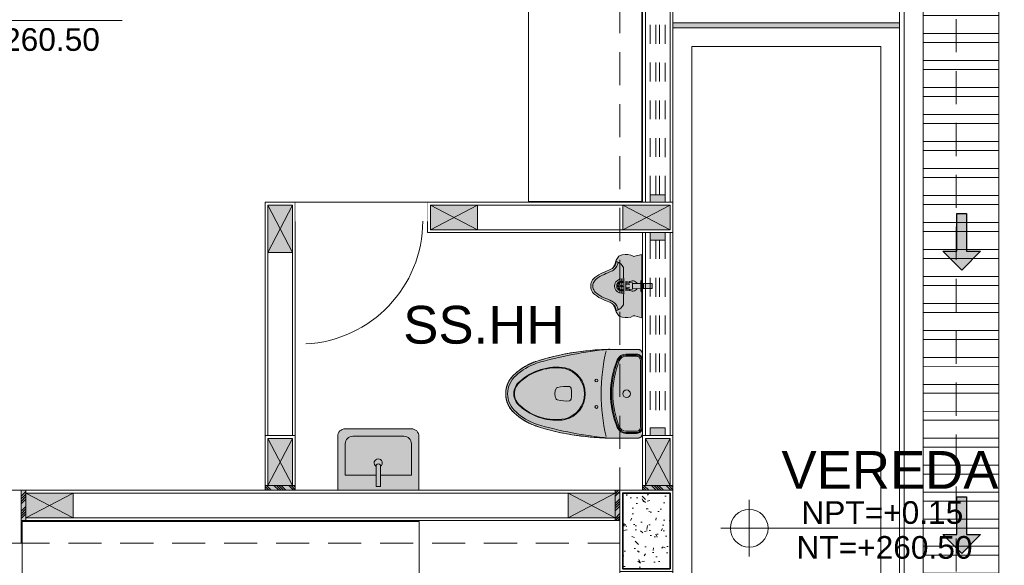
# Model space of a CAD drawing. Header units: millimetres. Extents: x -8931983 to 9630244, y 4 to 18563053.
# Tile 68 of 256: x 349139.15 to 349144.36, y 9281948.21 to 9281951.1. Entities that reach past the tile are written whole.
import ezdxf

# ---------------------------------------------------------------- set-up
doc = ezdxf.new("R2010")
doc.units = ezdxf.units.MM
doc.set_wipeout_variables(frame=1)
for name, pattern in [('01 nivel$0$HIDDEN2', [0.1875, 0.125, -0.0625]), ('CONTINUA', [0]), ('DASHED2', [0.375, 0.25, -0.125])]:
    doc.linetypes.add(name, pattern=pattern)
for name, color, linetype, lineweight in [('.', 7, 'Continuous', 0), ('0_ CUNETAS', 151, 'Continuous', 5), ('0_PROYECCIONES 1', 1, 'DASHED2', 0), ('0_VANOS', 30, 'Continuous', 9), ('COLUMNAS', 3, 'Continuous', 35), ('COLUMNETAS TOP', 253, 'Continuous', 0), ('CUNETAS', 5, 'Continuous', 0), ('G-ANNO-DIMS', 7, 'Continuous', 5), ('JUNTAS DE DILATACIÓN', 160, 'CONTINUA', 9), ('MURO', 133, 'Continuous', 15), ('TARRAJEO', 32, 'Continuous', 0), ('TEXTO AMBIENTES', 7, 'Continuous', 30), ('vereda', 254, 'Continuous', 5)]:
    doc.layers.add(name, color=color, linetype=linetype, lineweight=lineweight)
for name, color, linetype, lineweight, true_color in [('0_COLUMNA ACHURADO', 250, 'Continuous', 0, 0x363636), ('0_TEXTURA PISOS', 252, 'Continuous', 0, 0x8c8c8c), ('LMOBILIARIO', 252, 'Continuous', 5, 0x898989)]:
    doc.layers.add(name, color=color, linetype=linetype, lineweight=lineweight, true_color=true_color)
doc.styles.add('Arial_1', font='arial.ttf', dxfattribs={"height": 0.15})

# ---------------------------------------------------------------- blocks, each defined once
blk = doc.blocks.new('*U3841')
at = {"layer": '.', "lineweight": 30}
h = blk.add_hatch(color=1, dxfattribs=at)
h.dxf.hatch_style = 1
h.paths.add_polyline_path([(-0.025, -0.05), (-0.1, -0.05), (0, -0.15), (0.1, -0.05), (0.025, -0.05), (0.025, 0.15), (-0.025, 0.15)])
at = {"layer": '0_ CUNETAS', "color": 1, "lineweight": 30}
blk.add_lwpolyline([(-0.1, -0.05), (-0.025, -0.05), (-0.025, 0.15), (0.025, 0.15), (0.025, -0.05), (0.1, -0.05), (0, -0.15)], close=True, dxfattribs=at)
blk = doc.blocks.new('*U3842')
at = {"layer": '0_ CUNETAS', "color": 0, "linetype": 'ByBlock', "lineweight": -2, "transparency": 16777216}
for p in [(0, 9), (0, 7.5)]:
    blk.add_blockref('*U3841', p, dxfattribs=at)
blk = doc.blocks.new('red drenaje')
at = {"layer": '0_ CUNETAS', "lineweight": 0}
h = blk.add_hatch(dxfattribs=at)
h.set_pattern_fill('ANSI32', color=256, scale=0.015, angle=135)
h.set_pattern_definition([(180, (7.4, 111.0331), (0, -0.142875), []), (180, (7.35238, 111.08073), (0, -0.142875), [])])
h.paths.add_polyline_path([(-6.7, 37.0731), (-7.1, 37.0731), (-7.1, 21.7411), (-6.7, 21.9068)])
blk.add_line((-7.2, 37.0731), (-7.2, 21.7595), dxfattribs=at)
at = {"layer": '0_ CUNETAS', "lineweight": 0, "elevation": -41.0973}
for points in [[(-7.1, 37.0731), (-7.1, 21.9709)], [(-7.1, 37.0731), (-7.1, 21.7411), (-6.7, 21.9068), (-6.7, 37.0731), (-7.1, 37.0731)], [(-6.7, 37.0731), (-6.7, 22.1366)]]:
    blk.add_lwpolyline(points, dxfattribs=at)
at = {"layer": '0_ CUNETAS', "lineweight": 0}
blk.add_blockref('*U3842', (-6.8964, 22.9186, 684.9178), dxfattribs=at)
blk = doc.blocks.new('columnas topico y donaciones')
at = {"layer": '0_COLUMNA ACHURADO'}
h = blk.add_hatch(dxfattribs=at)
h.set_pattern_fill('AR-CONC', color=256, scale=0.00088, angle=90)
h.paths.add_polyline_path([(-0.25, 5.8), (-0.25, 5.4), (0, 5.4), (0, 5.8)])
at = {"layer": 'COLUMNAS', "color": 6}
blk.add_lwpolyline([(0, 5.4), (0, 5.8), (-0.25, 5.8), (-0.25, 5.4)], close=True, dxfattribs=at)
at = {"layer": 'TARRAJEO'}
for points in [[(-3.865, 5.535), (-3.435, 5.535), (-3.435, 5.815), (-3.865, 5.815)], [(0.015, 5.385), (0.015, 5.815), (-0.265, 5.815), (-0.265, 5.385)]]:
    blk.add_lwpolyline(points, close=True, dxfattribs=at)
blk = doc.blocks.new('3545454')
at = {"layer": '.', "lineweight": 30, "true_color": 0xffffff}
h = blk.add_hatch(color=7, dxfattribs=at)
h.dxf.hatch_style = 1
edge = h.paths.add_edge_path()
edge.add_spline(control_points=[(2729.3587, 648.9227), (2729.3586, 648.9227), (2729.3586, 648.9228), (2729.3585, 648.9228), (2729.3562, 648.9248), (2729.354, 648.9268), (2729.3456, 648.935), (2729.3399, 648.9418), (2729.3298, 648.9563), (2729.3255, 648.9641), (2729.3185, 648.9802), (2729.3158, 648.9887), (2729.312, 649.0059), (2729.3109, 649.0147), (2729.3105, 649.0323), (2729.3111, 649.0412), (2729.3141, 649.0585), (2729.3165, 649.0671), (2729.3227, 649.0836), (2729.3267, 649.0915), (2729.336, 649.1065), (2729.3414, 649.1135), (2729.3509, 649.1237), (2729.3546, 649.1272), (2729.3585, 649.1306), (2729.3586, 649.1306), (2729.3586, 649.1307), (2729.3587, 649.1307), (2729.3587, 649.1307), (2729.3587, 649.1307), (2729.3587, 649.1307), (2729.3662, 649.1375), (2729.374, 649.144), (2729.3959, 649.1604), (2729.4104, 649.1697), (2729.4399, 649.1854), (2729.4549, 649.192), (2729.4702, 649.1975), (2729.4703, 649.1975), (2729.4705, 649.1976), (2729.4706, 649.1976), (2729.5954, 649.2377), (2729.7246, 649.2592), (2729.8556, 649.2617), (2729.9073, 649.2617), (2729.959, 649.2617), (2730.0106, 649.2617), (2730.0253, 649.2617), (2730.0356, 649.2513), (2730.0356, 649.2367), (2730.0356, 649.0967), (2730.0356, 648.9567), (2730.0356, 648.8167), (2730.0356, 648.802), (2730.0253, 648.7917), (2730.0106, 648.7917), (2729.959, 648.7917), (2729.9073, 648.7917), (2729.8556, 648.7917), (2729.7246, 648.7942), (2729.5954, 648.8157), (2729.4706, 648.8558), (2729.4705, 648.8558), (2729.4703, 648.8559), (2729.4702, 648.8559), (2729.4549, 648.8614), (2729.4399, 648.868), (2729.4104, 648.8837), (2729.3959, 648.893), (2729.374, 648.9094), (2729.3662, 648.9159), (2729.3587, 648.9227), (2729.3587, 648.9227), (2729.3587, 648.9227), (2729.3587, 648.9227)], knot_values=[0, 0, 0, 0, 0.001494, 0.001494, 0.001494, 0.067055, 0.067055, 0.260732, 0.260732, 0.454409, 0.454409, 0.648086, 0.648086, 0.841764, 0.841764, 1.035441, 1.035441, 1.229118, 1.229118, 1.422795, 1.422795, 1.616472, 1.616472, 1.728886, 1.728886, 1.728886, 1.730392, 1.730392, 1.730392, 1.730573, 1.730573, 1.730573, 1.822093, 1.822093, 1.977165, 1.977165, 2.124105, 2.124105, 2.124105, 3.124105, 3.124105, 3.124105, 3.41613, 3.41613, 3.41613, 4.41613, 4.41613, 4.41613, 5.986926, 5.986926, 5.986926, 6.986926, 6.986926, 6.986926, 8.557723, 8.557723, 8.557723, 9.557723, 9.557723, 9.557723, 9.849672, 9.849672, 9.849672, 10.849672, 10.849672, 10.849672, 10.996613, 10.996613, 11.151684, 11.151684, 11.243278, 11.243278, 11.243278, 11.243386, 11.243386, 11.243386, 11.243386], weights=[1, 1, 1, 1, 1, 1, 1, 1, 1, 1, 1, 1, 1, 1, 1, 1, 1, 1, 1, 1, 1, 1, 1, 1, 1, 1, 1, 1, 1, 1, 1, 1, 1, 1, 1, 1, 1, 1, 1, 1, 1, 0.992906, 0.992906, 1, 1, 1, 1, 0.804738, 0.804738, 1, 1, 1, 1, 0.804738, 0.804738, 1, 1, 1, 1, 0.99291, 0.99291, 1, 1, 1, 1, 1, 1, 1, 1, 1, 1, 1, 1, 1, 1], degree=3, periodic=0)
at = {"layer": 'LMOBILIARIO'}
for p, q in [((2729.8556, 649.2617), (2730.0106, 649.2617)), ((2730.0356, 648.8167), (2730.0356, 649.2367)), ((2729.8556, 648.7917), (2730.0106, 648.7917))]:
    blk.add_line(p, q, dxfattribs=at)
for points in [[(2729.4706, 649.1976, -0.073136), (2729.8556, 649.2617, -0.060294)], [(2729.4735, 649.1881, -0.047463), (2729.8556, 649.2617)], [(2729.4706, 648.8558, 0.073117), (2729.8556, 648.7917, 0.060294)], [(2729.4735, 648.8653, 0.047463), (2729.8556, 648.7917)]]:
    blk.add_lwpolyline(points, format="xyb", dxfattribs=at)
for points in [[(2729.9473, 648.8167), (2730.0036, 648.8167, 0.414214), (2730.0356, 648.8487), (2730.0356, 649.2047, 0.414214), (2730.0036, 649.2367), (2729.9473, 649.2367, 0.303863), (2729.9011, 649.2057, 0.19793), (2729.9011, 648.8476, 0.303863)], [(2729.9473, 648.8217), (2730.0036, 648.8217, 0.414214), (2730.0306, 648.8487), (2730.0306, 649.2047, 0.414214), (2730.0036, 649.2317), (2729.9473, 649.2317, 0.303863), (2729.9057, 649.2038, 0.19793), (2729.9057, 648.8496, 0.303863)], [(2729.9473, 648.8287), (2730.0036, 648.8287, 0.414214), (2730.0236, 648.8487), (2730.0236, 649.2047, 0.414214), (2730.0036, 649.2247), (2729.9473, 649.2247, 0.303863), (2729.9121, 649.2012, 0.19793), (2729.9121, 648.8522, 0.303863)]]:
    blk.add_lwpolyline(points, format="xyb", close=True, dxfattribs=at)
for centre, radius in [((2729.7906, 649.0967), 0.0075), ((2729.9506, 649.0267), 0.02), ((2729.7906, 648.9567), 0.0075)]:
    blk.add_circle(centre, radius, dxfattribs=at)
for centre, radius, start, end in [((2730.8098, 649.0267), 0.9942, 166.8125, 193.1875), ((2730.0106, 649.2367), 0.025, 0, 90), ((2729.5805, 648.8768), 0.2906, 81.0398, 132.3117), ((2729.5776, 648.8818), 0.2817, 80.3823, 132.5542), ((2729.5903, 649.0267), 0.1372, 284.4675, 75.5325), ((2729.5903, 649.0267), 0.1416, 284.4675, 75.5325), ((2729.4374, 649.0267), 0.0836, 128.8077, 231.1923), ((2729.4374, 649.0267), 0.0804, 128.8077, 231.1923), ((2729.6287, 649.0267), 0.0583, 150.9044, 209.0956), ((2729.5864, 649.0502), 0.01, 104.5395, 150.9044), ((2729.6277, 648.8913), 0.1742, 83.2198, 104.5395), ((2729.6476, 649.0543), 0.01, 5.9844, 86.386), ((2729.3847, 649.0267), 0.2744, 354.0156, 5.9844), ((2729.5864, 649.0032), 0.01, 209.0956, 255.4605), ((2729.6277, 649.1621), 0.1742, 255.4605, 276.7802), ((2729.6476, 648.9991), 0.01, 273.614, 354.0156), ((2729.5805, 649.1766), 0.2906, 227.6883, 278.9602), ((2729.5776, 649.1716), 0.2817, 227.4458, 279.6177), ((2730.0106, 648.8167), 0.025, 270, 0)]:
    blk.add_arc(centre, radius, start, end, dxfattribs=at)
at = {"layer": 'LMOBILIARIO', "extrusion": (0, 0, -1)}
blk.add_ellipse((2729.5819, 648.8845), major_axis=(0.2279, 0.2279), ratio=1, start_param=4.760773, end_param=5.154972, dxfattribs=at)
at = {"layer": 'LMOBILIARIO'}
for centre, major_axis, start_param, end_param in [((2729.4473, 649.0267), (0.0895, -0.0895), 3.060588, 4.793394), ((2729.5819, 649.1689), (0.2279, 0.2279), 3.189976, 3.584176)]:
    blk.add_ellipse(centre, major_axis=major_axis, ratio=1, start_param=start_param, end_param=end_param, dxfattribs=at)
blk.add_rational_spline([(2729.3587, 648.9227), (2729.3586, 648.9227), (2729.3586, 648.9228), (2729.3585, 648.9228), (2729.3562, 648.9248), (2729.354, 648.9268), (2729.3456, 648.935), (2729.3399, 648.9418), (2729.3298, 648.9563), (2729.3255, 648.9641), (2729.3185, 648.9802), (2729.3158, 648.9887), (2729.312, 649.0059), (2729.3109, 649.0147), (2729.3105, 649.0323), (2729.3111, 649.0412), (2729.3141, 649.0585), (2729.3165, 649.0671), (2729.3227, 649.0836), (2729.3267, 649.0915), (2729.336, 649.1065), (2729.3414, 649.1135), (2729.3509, 649.1237), (2729.3546, 649.1272), (2729.3585, 649.1306), (2729.3586, 649.1306), (2729.3586, 649.1307), (2729.3587, 649.1307), (2729.3587, 649.1307), (2729.3587, 649.1307), (2729.3587, 649.1307), (2729.3662, 649.1375), (2729.374, 649.144), (2729.3959, 649.1604), (2729.4104, 649.1697), (2729.4399, 649.1854), (2729.4549, 649.192), (2729.4702, 649.1975), (2729.4703, 649.1975), (2729.4705, 649.1976), (2729.4706, 649.1976), (2729.5954, 649.2377), (2729.7246, 649.2592), (2729.8556, 649.2617), (2729.9073, 649.2617), (2729.959, 649.2617), (2730.0106, 649.2617), (2730.0253, 649.2617), (2730.0356, 649.2513), (2730.0356, 649.2367), (2730.0356, 649.0967), (2730.0356, 648.9567), (2730.0356, 648.8167), (2730.0356, 648.802), (2730.0253, 648.7917), (2730.0106, 648.7917), (2729.959, 648.7917), (2729.9073, 648.7917), (2729.8556, 648.7917), (2729.7246, 648.7942), (2729.5954, 648.8157), (2729.4706, 648.8558), (2729.4705, 648.8558), (2729.4703, 648.8559), (2729.4702, 648.8559), (2729.4549, 648.8614), (2729.4399, 648.868), (2729.4104, 648.8837), (2729.3959, 648.893), (2729.374, 648.9094), (2729.3662, 648.9159), (2729.3587, 648.9227), (2729.3587, 648.9227), (2729.3587, 648.9227), (2729.3587, 648.9227)], [1, 1, 1, 1, 1, 1, 1, 1, 1, 1, 1, 1, 1, 1, 1, 1, 1, 1, 1, 1, 1, 1, 1, 1, 1, 1, 1, 1, 1, 1, 1, 1, 1, 1, 1, 1, 1, 1, 1, 1, 1, 0.992906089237, 0.992906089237, 1, 1, 1, 1, 0.804737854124, 0.804737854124, 1, 1, 1, 1, 0.804737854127, 0.804737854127, 1, 1, 1, 1, 0.99290975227, 0.99290975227, 1, 1, 1, 1, 1, 1, 1, 1, 1, 1, 1, 1, 1, 1], degree=3, knots=[0, 0, 0, 0, 0.001494, 0.001494, 0.001494, 0.067055, 0.067055, 0.260732, 0.260732, 0.454409, 0.454409, 0.648086, 0.648086, 0.841764, 0.841764, 1.035441, 1.035441, 1.229118, 1.229118, 1.422795, 1.422795, 1.616472, 1.616472, 1.728886, 1.728886, 1.728886, 1.730392, 1.730392, 1.730392, 1.730573, 1.730573, 1.730573, 1.822093, 1.822093, 1.977165, 1.977165, 2.124105, 2.124105, 2.124105, 3.124105, 3.124105, 3.124105, 3.41613, 3.41613, 3.41613, 4.41613, 4.41613, 4.41613, 5.986926, 5.986926, 5.986926, 6.986926, 6.986926, 6.986926, 8.557723, 8.557723, 8.557723, 9.557723, 9.557723, 9.557723, 9.849672, 9.849672, 9.849672, 10.849672, 10.849672, 10.849672, 10.996613, 10.996613, 11.151684, 11.151684, 11.243278, 11.243278, 11.243278, 11.243386, 11.243386, 11.243386, 11.243386], dxfattribs=at)
for points, knots in [([(2729.3586, 649.1306), (2729.3661, 649.1375), (2729.374, 649.144), (2729.3959, 649.1604), (2729.4104, 649.1697), (2729.4399, 649.1854), (2729.4549, 649.192), (2729.4702, 649.1975)], [5.5461706, 5.5461706, 5.5461706, 5.5461706, 5.638358, 5.638358, 5.7934291, 5.7934291, 5.94037, 5.94037, 5.94037, 5.94037]), ([(2729.3588, 649.1308), (2729.3548, 649.1274), (2729.351, 649.1238), (2729.3414, 649.1135), (2729.336, 649.1065), (2729.3267, 649.0915), (2729.3227, 649.0836), (2729.3165, 649.0671), (2729.3141, 649.0585), (2729.3111, 649.0412), (2729.3105, 649.0323), (2729.3109, 649.0147), (2729.312, 649.0059), (2729.3158, 648.9887), (2729.3185, 648.9802), (2729.3255, 648.9641), (2729.3298, 648.9563), (2729.3399, 648.9418), (2729.3456, 648.935), (2729.3541, 648.9267), (2729.3564, 648.9246), (2729.3588, 648.9226)], [0.704394, 0.704394, 0.704394, 0.704394, 0.819519, 0.819519, 1.013197, 1.013197, 1.206874, 1.206874, 1.400551, 1.400551, 1.594228, 1.594228, 1.787905, 1.787905, 1.981583, 1.981583, 2.17526, 2.17526, 2.368937, 2.368937, 2.437199, 2.437199, 2.437199, 2.437199]), ([(2729.3586, 648.9228), (2729.3661, 648.9159), (2729.374, 648.9094), (2729.3959, 648.893), (2729.4104, 648.8837), (2729.4399, 648.868), (2729.4549, 648.8614), (2729.4702, 648.8559)], [5.5461706, 5.5461706, 5.5461706, 5.5461706, 5.638358, 5.638358, 5.7934291, 5.7934291, 5.94037, 5.94037, 5.94037, 5.94037])]:
    blk.add_open_spline(points, degree=3, knots=knots, dxfattribs=at)
blk = doc.blocks.new('3145')
at = {"layer": '.', "lineweight": 30, "true_color": 0xffffff}
h = blk.add_hatch(color=7, dxfattribs=at)
h.dxf.hatch_style = 1
edge = h.paths.add_edge_path()
edge.add_arc((2730.2874, 649.5436), 0.0229, 29.3667, 49.6904, ccw=False)
edge.add_arc((2730.2492, 649.5167), 0.0696, 15.1562, 33.2992, ccw=False)
edge.add_arc((2730.4133, 649.5597), 0.1001, 194.3585, 207.8909)
edge.add_arc((2730.3626, 649.53), 0.0414, 204.4965, 222.9237)
edge.add_arc((2730.3612, 649.5275), 0.0388, 221.4974, 259.7472)
edge.add_arc((2730.3739, 649.5717), 0.0846, 256.67, 297.1807)
edge.add_arc((2730.4173, 649.4876), 0.01, 75.3236, 118.5992, ccw=False)
edge.add_line((2730.4198, 649.4973), (2730.4578, 649.4874))
edge.add_line((2730.4578, 649.4874), (2730.4578, 649.6412))
edge.add_line((2730.4578, 649.6412), (2730.5132, 649.6412))
edge.add_line((2730.5132, 649.6412), (2730.5132, 649.6683))
edge.add_line((2730.5132, 649.6683), (2730.4578, 649.6683))
edge.add_line((2730.4578, 649.6683), (2730.4578, 649.8224))
edge.add_line((2730.4578, 649.8224), (2730.4198, 649.8124))
edge.add_arc((2730.4173, 649.8221), 0.01, 241.4008, 284.6764, ccw=False)
edge.add_arc((2730.3769, 649.748), 0.0744, 61.4008, 107.6694)
edge.add_arc((2730.3547, 649.7903), 0.0285, 90.7119, 141.9767)
edge.add_arc((2730.3626, 649.7797), 0.0414, 137.0763, 155.5035)
edge.add_arc((2730.4133, 649.75), 0.1001, 152.1091, 165.6415)
edge.add_arc((2730.2492, 649.793), 0.0696, 326.7008, 344.8438, ccw=False)
edge.add_arc((2730.2705, 649.7801), 0.0447, 315.2888, 325.6539, ccw=False)
edge.add_arc((2730.2809, 649.7788), 0.0369, 288.8281, 305.2175, ccw=False)
edge.add_arc((2730.1085, 650.1135), 0.413, 290.6002, 296.5044, ccw=False)
edge.add_arc((2730.323, 649.5609), 0.1798, 112.6102, 129.6285)
edge.add_arc((2730.2503, 649.6507), 0.0643, 130.7416, 159.763)
edge.add_arc((2730.2681, 649.6547), 0.0802, 166.8561, 192.822)
edge.add_arc((2730.2512, 649.6599), 0.0655, 200.5882, 229.1159)
edge.add_arc((2730.323, 649.7488), 0.1798, 230.3715, 247.3898)
edge.add_arc((2730.1085, 649.1962), 0.413, 63.4956, 69.3998, ccw=False)
edge.add_arc((2730.2809, 649.531), 0.0369, 54.7823, 71.1719, ccw=False)
at = {"layer": 'LMOBILIARIO'}
for p, q in [((2730.4578, 649.8224), (2730.4198, 649.8124)), ((2730.4578, 649.8239), (2730.4578, 649.4874)), ((2730.3518, 649.6169), (2730.3518, 649.6929)), ((2730.3731, 649.6782), (2730.3731, 649.6753)), ((2730.3731, 649.6753), (2730.3901, 649.6732)), ((2730.3731, 649.6678), (2730.3731, 649.6753)), ((2730.3731, 649.6678), (2730.3731, 649.6626)), ((2730.3731, 649.6626), (2730.3901, 649.6616)), ((2730.3731, 649.6469), (2730.3731, 649.6626)), ((2730.3901, 649.6762), (2730.3901, 649.6732)), ((2730.4081, 649.6711), (2730.3901, 649.6734)), ((2730.3901, 649.6669), (2730.3901, 649.6616)), ((2730.4081, 649.6711), (2730.4081, 649.6386)), ((2730.4081, 649.6689), (2730.4529, 649.6679)), ((2730.4581, 649.6849), (2730.4566, 649.6849)), ((2730.4579, 649.6654), (2730.4661, 649.6654)), ((2730.4661, 649.6654), (2730.4661, 649.6444)), ((2730.3731, 649.6469), (2730.3901, 649.6481)), ((2730.3731, 649.6469), (2730.3731, 649.6417)), ((2730.3901, 649.6428), (2730.3731, 649.6417)), ((2730.3731, 649.6344), (2730.3731, 649.6417)), ((2730.3731, 649.6344), (2730.3901, 649.6365)), ((2730.3731, 649.6344), (2730.3731, 649.6315)), ((2730.3901, 649.6481), (2730.3901, 649.6428)), ((2730.4081, 649.6386), (2730.3901, 649.6363)), ((2730.3901, 649.6365), (2730.3901, 649.6336)), ((2730.4529, 649.6418), (2730.4081, 649.6409)), ((2730.4581, 649.6249), (2730.4566, 649.6249)), ((2730.4579, 649.6444), (2730.4661, 649.6444)), ((2730.4578, 649.4874), (2730.4198, 649.4973))]:
    blk.add_line(p, q, dxfattribs=at)
blk.add_lwpolyline([(2730.4578, 649.6412), (2730.5132, 649.6412), (2730.5132, 649.6683), (2730.4578, 649.6683)], dxfattribs=at)
for centre in [(2730.3308, 649.6549), (2730.337, 649.6697), (2730.3518, 649.6759), (2730.3518, 649.6549), (2730.337, 649.64), (2730.3518, 649.6339)]:
    blk.add_circle(centre, 0.0045, dxfattribs=at)
for centre, radius, start, end in [((2730.3626, 649.7797), 0.0414, 137.0763, 155.5035), ((2730.3547, 649.7903), 0.0285, 90.7119, 141.9767), ((2730.3769, 649.748), 0.0744, 61.4008, 107.6694), ((2730.4173, 649.8221), 0.01, 241.4008, 284.6764), ((2730.2809, 649.7788), 0.0369, 288.8281, 321.6071), ((2730.2874, 649.7661), 0.0229, 310.3096, 330.6333), ((2730.2492, 649.793), 0.0696, 326.7008, 344.8438), ((2730.2746, 649.786), 0.0464, 319.4825, 347.3874), ((2730.4133, 649.75), 0.1001, 152.1091, 165.6415), ((2730.2746, 649.786), 0.0574, 319.4825, 347.3874), ((2730.3443, 649.7704), 0.025, 150.6393, 167.3874), ((2730.3251, 649.7812), 0.003, 68.283, 150.6393), ((2730.3019, 649.7229), 0.0657, 28.0773, 68.283), ((2730.3443, 649.7704), 0.014, 150.6393, 167.3874), ((2730.3356, 649.7746), 0.00444, 84.8846, 143.7978), ((2727.9106, 649.6549), 2.4513, 0, 2.3147), ((2730.323, 649.5609), 0.1798, 112.6102, 129.6285), ((2730.323, 649.5609), 0.1688, 112.6102, 129.6285), ((2730.1085, 650.1135), 0.413, 290.6002, 296.5044), ((2730.1085, 650.1135), 0.424, 290.6002, 296.5044), ((2730.2809, 649.7788), 0.0479, 288.8281, 321.6071), ((2730.2681, 649.6547), 0.0802, 166.8561, 192.822), ((2730.2503, 649.6507), 0.0643, 130.7416, 159.763), ((2730.2698, 649.6549), 0.071, 167.9395, 192.0605), ((2730.2512, 649.6498), 0.0545, 130.8841, 158.6208), ((2730.3518, 649.6549), 0.038, 75.1723, 284.8277), ((2730.3518, 649.6549), 0.027, 68.5556, 291.4444), ((2730.3518, 649.6549), 0.021, 71.8571, 288.1429), ((2730.3518, 649.6549), 0.0045, 0, 299.9382), ((2727.9106, 649.6549), 2.4513, 357.6853, 0), ((2730.4091, 649.6546), 0.027, 30.5665, 134.7348), ((2730.2512, 649.6599), 0.0655, 200.5882, 229.1159), ((2730.2512, 649.6599), 0.0545, 201.3792, 229.1159), ((2730.323, 649.7488), 0.1798, 230.3715, 247.3898), ((2730.323, 649.7488), 0.1688, 230.3715, 247.3898), ((2730.4091, 649.6546), 0.027, 225.2652, 330.7698), ((2730.1085, 649.1962), 0.413, 63.4956, 69.3998), ((2730.1085, 649.1962), 0.424, 63.4956, 69.3998), ((2730.2809, 649.531), 0.0369, 38.3929, 71.1719), ((2730.2809, 649.531), 0.0479, 38.3929, 71.1719), ((2730.2874, 649.5436), 0.0229, 29.3667, 49.6904), ((2730.2492, 649.5167), 0.0696, 15.1562, 33.2992), ((2730.2746, 649.5237), 0.0464, 12.6126, 40.5175), ((2730.2746, 649.5237), 0.0574, 12.6126, 40.5175), ((2730.3019, 649.5868), 0.0657, 291.717, 331.9227), ((2730.4133, 649.5597), 0.1001, 194.3585, 207.8909), ((2730.3443, 649.5393), 0.025, 192.6126, 209.3607), ((2730.3251, 649.5285), 0.003, 209.3607, 291.717), ((2730.3626, 649.53), 0.0414, 204.4965, 222.9237), ((2730.3443, 649.5393), 0.014, 192.6126, 209.3607), ((2730.3356, 649.5351), 0.00444, 216.2022, 275.1154), ((2730.3612, 649.5275), 0.0388, 221.4974, 259.7472), ((2730.3739, 649.5717), 0.0846, 256.67, 297.1807), ((2730.4173, 649.4876), 0.01, 75.3236, 118.5992)]:
    blk.add_arc(centre, radius, start, end, dxfattribs=at)
for points in [[(2730.3731, 649.6782), (2730.3788, 649.6775), (2730.3845, 649.6768), (2730.3901, 649.6762)], [(2730.3731, 649.6678), (2730.3788, 649.6675), (2730.3845, 649.6672), (2730.3901, 649.6669)], [(2730.3901, 649.6336), (2730.3845, 649.6329), (2730.3788, 649.6322), (2730.3731, 649.6315)]]:
    blk.add_open_spline(points, degree=3, dxfattribs=at)
blk.add_open_spline([(2730.4566, 649.6849), (2730.4563, 649.6849), (2730.4559, 649.6848), (2730.4552, 649.6846), (2730.4549, 649.6844), (2730.4544, 649.684), (2730.4542, 649.6838), (2730.4538, 649.6834), (2730.4536, 649.6832), (2730.4534, 649.6828), (2730.4534, 649.6826), (2730.4533, 649.6824), (2730.4532, 649.6823), (2730.4532, 649.6821), (2730.4532, 649.682), (2730.4532, 649.6819), (2730.4531, 649.6818), (2730.4531, 649.6815), (2730.4531, 649.6814), (2730.4531, 649.6807), (2730.453, 649.6799), (2730.453, 649.6774), (2730.453, 649.6757), (2730.4529, 649.6716), (2730.4529, 649.6692), (2730.4529, 649.6641), (2730.4529, 649.6614), (2730.4529, 649.6558), (2730.4529, 649.6529), (2730.4529, 649.6473), (2730.4529, 649.6446), (2730.4529, 649.6396), (2730.4529, 649.6374), (2730.453, 649.6335), (2730.453, 649.6319), (2730.4531, 649.6294), (2730.4531, 649.6288), (2730.4531, 649.628), (2730.4531, 649.628), (2730.4532, 649.6277), (2730.4532, 649.6276), (2730.4532, 649.6274), (2730.4533, 649.6273), (2730.4534, 649.6269), (2730.4535, 649.6267), (2730.4538, 649.6263), (2730.4539, 649.6261), (2730.4542, 649.6258), (2730.4544, 649.6257), (2730.4549, 649.6253), (2730.4553, 649.6251), (2730.4561, 649.6249), (2730.4564, 649.6249), (2730.4566, 649.6249)], degree=3, knots=[1.916723, 1.916723, 1.916723, 1.916723, 1.919748, 1.919748, 1.923082, 1.923082, 1.927452, 1.927452, 1.934042, 1.934042, 1.943437, 1.943437, 1.953798, 1.953798, 1.967187, 1.967187, 1.990863, 1.990863, 2.061295, 2.061295, 2.375454, 2.375454, 2.703907, 2.703907, 3.025591, 3.025591, 3.346257, 3.346257, 3.666675, 3.666675, 3.987107, 3.987107, 4.307832, 4.307832, 4.629766, 4.629766, 4.960183, 4.960183, 5.009249, 5.009249, 5.020348, 5.020348, 5.034179, 5.034179, 5.044278, 5.044278, 5.048432, 5.048432, 5.051491, 5.051491, 5.05606, 5.05606, 5.058315, 5.058315, 5.058315, 5.058315], dxfattribs=at)
blk = doc.blocks.new('q0')
at = {"layer": '.', "lineweight": 30, "true_color": 0xffffff}
h = blk.add_hatch(color=7, dxfattribs=at)
h.dxf.hatch_style = 1
edge = h.paths.add_edge_path()
edge.add_arc((2729.6106, 649.6317), 0.0398, 0, 90)
edge.add_line((2729.6106, 649.6715), (2729.2602, 649.6715))
edge.add_arc((2729.2602, 649.6317), 0.0398, 90, 180)
edge.add_line((2729.2204, 649.6317), (2729.2204, 649.3457))
edge.add_line((2729.2204, 649.3457), (2729.6504, 649.3457))
edge.add_line((2729.6504, 649.3457), (2729.6504, 649.6317))
at = {"layer": 'LMOBILIARIO'}
for points in [[(2729.6504, 649.6317, 0.414214), (2729.6106, 649.6715), (2729.2602, 649.6715, 0.414214), (2729.2204, 649.6317), (2729.2204, 649.3457), (2729.6504, 649.3457)], [(2729.4234, 649.3654), (2729.4473, 649.3654), (2729.4473, 649.4714, 1.177276), (2729.4234, 649.4714)]]:
    blk.add_lwpolyline(points, format="xyb", close=True, dxfattribs=at)
blk.add_lwpolyline([(2729.4234, 649.4254), (2729.2602, 649.4254), (2729.2602, 649.5919, -0.414214), (2729.3, 649.6317), (2729.5708, 649.6317, -0.414214), (2729.6106, 649.5919), (2729.6106, 649.4254), (2729.4473, 649.4254)], format="xyb", dxfattribs=at)
blk.add_arc((2729.4358, 649.4904), 0.0217, 301.2789, 234.9387, dxfattribs=at)
blk = doc.blocks.new('*U1463')
at = {"linetype": 'Continuous', "true_color": 0xbebebe}
for points in [[(3032.1314, 1351.1888), (3032.1314, 1351.2688), (3032.1714, 1351.2688), (3032.1714, 1351.1888)], [(3034.1564, 1351.1888), (3034.1564, 1351.2688), (3034.1964, 1351.2688), (3034.1964, 1351.1888)]]:
    blk.add_hatch(color=9, dxfattribs=at).paths.add_polyline_path(points)
at = {"layer": '0_VANOS', "linetype": 'Continuous'}
for p, q in [((3032.1314, 1351.2688), (3032.1714, 1351.2688)), ((3032.1314, 1351.2688), (3032.1314, 1351.1888)), ((3032.1714, 1351.2688), (3032.1714, 1351.1888)), ((3034.1564, 1351.1888), (3034.1564, 1351.2688)), ((3034.1564, 1351.2688), (3034.1964, 1351.2688)), ((3034.1964, 1351.2688), (3034.1964, 1351.1888)), ((3032.1714, 1351.1888), (3032.1314, 1351.1888)), ((3034.1964, 1351.1888), (3034.1564, 1351.1888))]:
    blk.add_line(p, q, dxfattribs=at)
at = {"layer": '0_VANOS', "linetype": '01 nivel$0$HIDDEN2', "ltscale": 0.5}
for p, q in [((3032.1708, 1351.2688), (3034.1558, 1351.2688)), ((3032.1714, 1351.2388), (3034.1564, 1351.2388)), ((3032.1714, 1351.2188), (3034.1564, 1351.2188)), ((3032.1714, 1351.1888), (3034.1564, 1351.1888))]:
    blk.add_line(p, q, dxfattribs=at)
at = {"layer": '0_VANOS', "linetype": '01 nivel$0$HIDDEN2'}
blk.add_line((3034.1564, 1351.2688), (3034.1964, 1351.2688), dxfattribs=at)
blk = doc.blocks.new('*U1457')
at = {"linetype": 'Continuous', "true_color": 0xbebebe}
for points in [[(3032.1314, 1351.1888), (3032.1314, 1351.2688), (3032.1714, 1351.2688), (3032.1714, 1351.1888)], [(3033.1664, 1351.1888), (3033.1664, 1351.2688), (3033.2064, 1351.2688), (3033.2064, 1351.1888)]]:
    blk.add_hatch(color=9, dxfattribs=at).paths.add_polyline_path(points)
at = {"layer": '0_VANOS', "linetype": 'Continuous'}
for p, q in [((3032.1314, 1351.2688), (3032.1714, 1351.2688)), ((3032.1314, 1351.2688), (3032.1314, 1351.1888)), ((3032.1714, 1351.2688), (3032.1714, 1351.1888)), ((3033.1664, 1351.1888), (3033.1664, 1351.2688)), ((3033.1664, 1351.2688), (3033.2064, 1351.2688)), ((3033.2064, 1351.2688), (3033.2064, 1351.1888)), ((3032.1714, 1351.1888), (3032.1314, 1351.1888)), ((3033.2064, 1351.1888), (3033.1664, 1351.1888))]:
    blk.add_line(p, q, dxfattribs=at)
at = {"layer": '0_VANOS', "linetype": '01 nivel$0$HIDDEN2', "ltscale": 0.5}
for p, q in [((3032.1708, 1351.2688), (3033.1658, 1351.2688)), ((3032.1714, 1351.2388), (3033.1664, 1351.2388)), ((3032.1714, 1351.2188), (3033.1664, 1351.2188)), ((3032.1714, 1351.1888), (3033.1664, 1351.1888))]:
    blk.add_line(p, q, dxfattribs=at)
at = {"layer": '0_VANOS', "linetype": '01 nivel$0$HIDDEN2'}
blk.add_line((3033.1664, 1351.2688), (3033.2064, 1351.2688), dxfattribs=at)
blk = doc.blocks.new('Cotas de elevación - M_Cota de elevación - Destino rellenado-517392-Nivel 1')
at = {"layer": 'G-ANNO-DIMS'}
for p, q in [((0, -0.0015), (0, 0.0015)), ((-0.0015, 0), (0.013, 0))]:
    blk.add_line(p, q, dxfattribs=at)
blk.add_circle((0, 0), 0.001, dxfattribs=at)
blk = doc.blocks.new('*U1570')
for points in [[(0, -0.05), (0.04, -0.05), (0.04, 0.01), (0.025, 0.01), (0.025, 0.05), (0, 0.05)], [(0.7, -0.05), (0.66, -0.05), (0.66, 0.01), (0.675, 0.01), (0.675, 0.05), (0.7, 0.05)]]:
    blk.add_wipeout(points)
blk.add_wipeout([(0.025, 0.05), (0.025, 0.7), (0.065, 0.7), (0.065, 0.05)])
blk.add_arc((0.0224, 0.0482), 0.6526, 0.1579, 87.0814)
blk = doc.blocks.new('edf 2 pg bloque')
at = {"layer": '.', "true_color": 0xadddf7, "transparency": 33554572}
h = blk.add_hatch(color=141, dxfattribs=at)
h.dxf.hatch_style = 1
h.paths.add_polyline_path([(-3.425, -5.5), (-3.45, -5.5), (-3.45, -5.66), (-3.425, -5.66)])
h = blk.add_hatch(color=141, dxfattribs=at)
h.dxf.hatch_style = 1
h.paths.add_polyline_path([(-2.1588, -5.5), (-2.1588, -5.475), (-1.9988, -5.475), (-1.9988, -5.5)])
h = blk.add_hatch(color=141, dxfattribs=at)
h.dxf.hatch_style = 1
h.paths.add_polyline_path([(-0.28, -5.5), (-0.305, -5.5), (-0.305, -5.66), (-0.28, -5.66)])
h = blk.add_hatch(color=141, dxfattribs=at)
h.dxf.hatch_style = 1
h.paths.add_polyline_path([(-0.16, -5.5), (-0.16, -5.475), (0, -5.475), (0, -5.5)])
at = {"layer": 'COLUMNETAS TOP', "true_color": 0xc0c0c0}
for points in [[(-2.1438, -3.99), (-2.1438, -4.24), (-2.0138, -4.24), (-2.0138, -3.99)], [(-1.2838, -3.99), (-1.0338, -3.99), (-1.0338, -4.12), (-1.2838, -4.12)], [(-0.265, -3.99), (-0.015, -3.99), (-0.015, -4.12), (-0.265, -4.12)], [(-2.1438, -5.475), (-2.1438, -5.225), (-2.0138, -5.225), (-2.0138, -5.475)], [(-0.145, -5.475), (-0.145, -5.225), (-0.015, -5.225), (-0.015, -5.475)], [(-3.425, -5.515), (-3.175, -5.515), (-3.175, -5.645), (-3.425, -5.645)], [(-0.305, -5.515), (-0.555, -5.515), (-0.555, -5.645), (-0.305, -5.645)]]:
    blk.add_hatch(color=9, dxfattribs=at).paths.add_polyline_path(points)
at = {"layer": 'JUNTAS DE DILATACIÓN'}
h = blk.add_hatch(dxfattribs=at)
h.set_pattern_fill('ANSI34', color=256, scale=0.0029, angle=0.094)
h.set_pattern_definition([(45.0939636, (-5590.09587, -1538.641895), (-0.03912812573, 0.03899999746), []), (45.0939636, (-5590.08285, -1538.641874), (-0.03912812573, 0.03899999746), []), (45.0939636, (-5590.069827, -1538.64185), (-0.03912812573, 0.03899999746), []), (45.0939636, (-5590.056805, -1538.64183), (-0.03912812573, 0.03899999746), [])])
h.paths.add_polyline_path([(-3.45, -5.5), (-3.425, -5.5), (-3.425, -5.66), (-3.45, -5.66)])
h = blk.add_hatch(dxfattribs=at)
h.set_pattern_fill('ANSI34', color=256, scale=0.0029, angle=90.094)
h.set_pattern_definition([(135.0939636, (1530.983143, -5585.50587), (-0.03899999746, -0.03912812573), []), (135.0939636, (1530.98312, -5585.49285), (-0.03899999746, -0.03912812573), []), (135.0939636, (1530.9831, -5585.479827), (-0.03899999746, -0.03912812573), []), (135.0939636, (1530.98308, -5585.466805), (-0.03899999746, -0.03912812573), [])])
h.paths.add_polyline_path([(-2.1588, -5.5), (-2.1588, -5.475), (-1.9988, -5.475), (-1.9988, -5.5)])
h = blk.add_hatch(dxfattribs=at)
h.set_pattern_fill('ANSI34', color=256, scale=0.0029, angle=0.094)
h.set_pattern_definition([(45.0939636, (-5587.22587, -1538.641895), (-0.03912812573, 0.03899999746), []), (45.0939636, (-5587.21285, -1538.641874), (-0.03912812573, 0.03899999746), []), (45.0939636, (-5587.199827, -1538.64185), (-0.03912812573, 0.03899999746), []), (45.0939636, (-5587.186805, -1538.64183), (-0.03912812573, 0.03899999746), [])])
h.paths.add_polyline_path([(-0.28, -5.5), (-0.305, -5.5), (-0.305, -5.66), (-0.28, -5.66)])
h = blk.add_hatch(dxfattribs=at)
h.set_pattern_fill('ANSI34', color=256, scale=0.0029, angle=90.094)
h.set_pattern_definition([(135.0939636, (1532.981895, -5585.50587), (-0.03899999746, -0.03912812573), []), (135.0939636, (1532.981874, -5585.49285), (-0.03899999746, -0.03912812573), []), (135.0939636, (1532.98185, -5585.479827), (-0.03899999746, -0.03912812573), []), (135.0939636, (1532.98183, -5585.466805), (-0.03899999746, -0.03912812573), [])])
h.paths.add_polyline_path([(-0.16, -5.5), (-0.16, -5.475), (0, -5.475), (0, -5.5)])
at = {"layer": '0_PROYECCIONES 1', "ltscale": 0.7}
for points, elevation in [([(-8.83, 1.67), (1.5, 1.67), (1.5, -12.66), (-8.83, -12.66)], 1410.9328), ([(-0.28, -5.78), (-0.28, -5.5), (-7.05, -5.5), (-7.05, -5.78)], 726.015)]:
    blk.add_lwpolyline(points, close=True, dxfattribs=dict(at, elevation=elevation))
blk.add_lwpolyline([(0, -0.43), (-0.28, -0.43), (-0.28, -10.9), (0, -10.9)], close=True, dxfattribs=at)
at = {"layer": 'COLUMNETAS TOP'}
for p, q in [((-2.1438, -4.24, 20.5486), (-2.0138, -3.99, 20.5486)), ((-2.1438, -3.99, 20.5486), (-2.0138, -4.24, 20.5486)), ((-1.0338, -3.99, 726.015), (-1.2838, -4.12, 726.015)), ((-1.2838, -3.99, 726.015), (-1.0338, -4.12, 726.015)), ((-0.015, -3.99, 726.015), (-0.265, -4.12, 726.015)), ((-0.265, -3.99, 726.015), (-0.015, -4.12, 726.015)), ((-2.1438, -5.225, 726.015), (-2.0138, -5.475, 726.015)), ((-2.1438, -5.475, 726.015), (-2.0138, -5.225, 726.015)), ((-0.145, -5.225, 726.015), (-0.015, -5.475, 726.015)), ((-0.145, -5.475, 726.015), (-0.015, -5.225, 726.015)), ((-3.175, -5.515, 726.015), (-3.425, -5.645, 726.015)), ((-3.425, -5.515, 726.015), (-3.175, -5.645, 726.015)), ((-0.555, -5.515, 726.015), (-0.305, -5.645, 726.015)), ((-0.305, -5.515, 726.015), (-0.555, -5.645, 726.015))]:
    blk.add_line(p, q, dxfattribs=at)
for points, elevation in [([(-2.1438, -3.99), (-2.1438, -4.24), (-2.0138, -4.24), (-2.0138, -3.99)], 20.5486), ([(-1.2838, -3.99), (-1.0338, -3.99), (-1.0338, -4.12), (-1.2838, -4.12)], 726.015), ([(-0.265, -3.99), (-0.015, -3.99), (-0.015, -4.12), (-0.265, -4.12)], 726.015), ([(-2.1438, -5.475), (-2.1438, -5.225), (-2.0138, -5.225), (-2.0138, -5.475)], 726.015), ([(-0.145, -5.475), (-0.145, -5.225), (-0.015, -5.225), (-0.015, -5.475)], 726.015), ([(-3.425, -5.515), (-3.175, -5.515), (-3.175, -5.645), (-3.425, -5.645)], 726.015), ([(-0.305, -5.515), (-0.555, -5.515), (-0.555, -5.645), (-0.305, -5.645)], 726.015)]:
    blk.add_lwpolyline(points, close=True, dxfattribs=dict(at, elevation=elevation))
at = {"layer": 'JUNTAS DE DILATACIÓN', "elevation": 726.015}
for points in [[(-3.45, -5.5), (-3.425, -5.5), (-3.425, -5.66), (-3.45, -5.66)], [(-2.1588, -5.5), (-2.1588, -5.475), (-1.9988, -5.475), (-1.9988, -5.5)], [(-0.28, -5.5), (-0.305, -5.5), (-0.305, -5.66), (-0.28, -5.66)], [(-0.16, -5.5), (-0.16, -5.475), (0, -5.475), (0, -5.5)]]:
    blk.add_lwpolyline(points, close=True, dxfattribs=at)
at = {"layer": 'LMOBILIARIO', "lineweight": 0, "elevation": 726.015}
for points in [[(-0.1641, -3.9713), (-0.1641, -1.871), (-0.7641, -1.871), (-0.7641, -3.9713)], [(-3.4436, -6.2658), (-1.3432, -6.2658), (-1.3432, -5.6658), (-3.4436, -5.6658)]]:
    blk.add_lwpolyline(points, close=True, dxfattribs=at)
at = {"layer": 'MURO'}
for p, q in [((-0.145, -3.975, 726.015), (-0.145, -1.91, 726.015)), ((-0.015, -3.975, 726.015), (-0.015, -1.91, 726.015)), ((-1.0338, -3.99, 726.015), (-0.265, -3.99, 726.015)), ((-1.0338, -4.12, 726.015), (-0.265, -4.12, 726.015)), ((-0.145, -5.21, 726.015), (-0.145, -4.135, 726.015)), ((-0.015, -5.21, 726.015), (-0.015, -4.135, 726.015)), ((-2.1438, -4.24, 726.015), (-2.1438, -5.21, 726.015)), ((-2.0138, -4.24, 726.015), (-2.0138, -5.21, 726.015)), ((-0.28, -5.515, 726.015), (-3.175, -5.515, 726.015)), ((-0.28, -5.645, 726.015), (-3.175, -5.645, 726.015))]:
    blk.add_line(p, q, dxfattribs=at)
at = {"layer": 'TARRAJEO'}
for p, q in [((-0.16, -3.975, 726.015), (-0.16, -1.91, 726.015)), ((0, -3.975, 726.015), (0, -1.91, 726.015)), ((-2.1588, -3.975, 726.015), (-2.1588, -5.5, 726.015)), ((-2.1588, -3.975, 726.015), (-1.9988, -3.975, 726.015)), ((-1.9988, -3.975, 726.015), (-1.9988, -5.5, 726.015)), ((-1.2988, -3.975, 726.015), (0, -3.975, 726.015)), ((-1.2988, -4.135, 726.015), (-1.2988, -3.975, 726.015)), ((0, -5.475, 726.015), (0, -3.975, 726.015)), ((-1.2988, -4.135, 726.015), (0, -4.135, 726.015)), ((-0.16, -5.21, 726.015), (-0.16, -4.135, 726.015)), ((-0.28, -5.5, 726.015), (-3.425, -5.5, 726.015)), ((-3.425, -5.66, 726.015), (-3.425, -5.5, 726.015)), ((-1.9988, -5.475, 726.015), (-2.1588, -5.475, 726.015)), ((0, -5.475, 726.015), (-0.16, -5.475, 726.015)), ((-0.28, -5.66, 726.015), (-3.4251, -5.66, 726.015))]:
    blk.add_line(p, q, dxfattribs=at)
at = {"layer": 'TARRAJEO', "elevation": 726.015}
for points in [[(-2.1588, -5.475), (-2.1588, -5.21), (-1.9988, -5.21), (-1.9988, -5.475)], [(-0.16, -5.475), (-0.16, -5.21), (0, -5.21), (0, -5.475)]]:
    blk.add_lwpolyline(points, close=True, dxfattribs=at)
at = {"xscale": -1}
for name, p, rotation in [('*U1463', (-1351.3088, -3036.1064, 726.015), 270), ('*U1457', (1351.1488, 3027.9964, 726.015), 90)]:
    blk.add_blockref(name, p, dxfattribs=dict(at, rotation=rotation))
at = {"color": 1, "lineweight": 30, "xscale": -1}
for name, p, rotation in [('3145', (-2730.6221, 645.2364, 1431.4814), 180), ('3545454', (-2730.1956, 644.0381, 1431.4814), 180), ('q0', (2727.8761, -654.8457, 1431.4814), 359.9999999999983)]:
    blk.add_blockref(name, p, dxfattribs=dict(at, rotation=rotation))
at = {"layer": 'TARRAJEO', "color": 6}
blk.add_blockref('columnas topico y donaciones', (-0.015, -11.315, 726.015), dxfattribs=at)
at = {"layer": 'TEXTO AMBIENTES', "xscale": 99.99999999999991, "yscale": 99.99999999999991, "zscale": 99.99999999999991}
blk.add_blockref('Cotas de elevación - M_Cota de elevación - Destino rellenado-517392-Nivel 1', (-4.2147, -3.0117, 726.015), dxfattribs=at)
at = {"layer": 'TEXTO AMBIENTES', "insert": (-3.9648, -3.053, 726.015), "char_height": 0.12, "width": 0.902142, "attachment_point": 1, "line_spacing_factor": 0.941778, "style": 'Arial_1'}
blk.add_mtext('NT=+260.50', dxfattribs=at)
at = {"layer": '0_VANOS', "xscale": -1, "rotation": 180}
blk.add_blockref('*U1570', (-1.9988, -4.025, 726.015), dxfattribs=at)
at = {"layer": '0_TEXTURA PISOS'}
blk.add_line((-1.2988, -3.975, 726.015), (-1.9988, -3.975, 726.015), dxfattribs=at)
at = {"layer": 'TEXTO AMBIENTES', "insert": (-1.5039, -4.5234, 726.015), "char_height": 0.2, "width": 1.006572, "attachment_point": 1, "style": 'Arial_1'}
blk.add_mtext('\\pxqc;SS.HH', dxfattribs=at)
blk = doc.blocks.new('JUNTA VEREDA')
at = {"layer": '.', "true_color": 0x939598}
h = blk.add_hatch(dxfattribs=at)
h.set_pattern_fill('ANGLE', color=252)
h.set_pattern_definition([(0, (0, 0), (0, 6.985), [5.08, -1.905]), (90, (0, 0), (-6.985, 4e-16), [5.08, -1.905])])
h.paths.add_polyline_path([(-0.0133, 1.2), (0.0121, 1.2), (0.0121, 0), (-0.0133, 0)])
h = blk.add_hatch(color=252, dxfattribs=at)
h.dxf.hatch_style = 1
h.paths.add_polyline_path([(0.0121, 1.2), (-0.0133, 1.2), (-0.0133, 0), (0.0121, 0)])
at = {"layer": '0_TEXTURA PISOS'}
h = blk.add_hatch(dxfattribs=at)
h.set_pattern_fill('ANGLE', color=256)
h.set_pattern_definition([(0, (-5477.766, -1210.968), (0, 6.985), [5.08, -1.905]), (90, (-5477.766, -1210.968), (-6.985, 4e-16), [5.08, -1.905])])
h.paths.add_polyline_path([(-0.0133, 1.2), (0.0121, 1.2), (0.0121, 0), (-0.0133, 0)])
at = {"layer": 'vereda'}
blk.add_lwpolyline([(-0.0133, 1.2), (0.0121, 1.2), (0.0121, 0), (-0.0133, 0)], close=True, dxfattribs=at)
blk = doc.blocks.new('verda bloque edf 02 pg')
at = {"layer": 'vereda', "elevation": 726.015}
blk.add_lwpolyline([(0, 0), (-9.73, 0), (-9.73, -13.33), (0, -13.33)], close=True, dxfattribs=at)
at = {"layer": 'vereda'}
for points in [[(0, -3.8254), (0, -0.8254), (-1.2, -0.8254), (-1.2, -3.8254)], [(0, -6.8508), (0, -3.8508), (-1.2, -3.8508), (-1.2, -6.8508)], [(-0.1, -6.7508), (-0.1, -3.9508), (-1.1, -3.9508), (-1.1, -6.7508)]]:
    blk.add_lwpolyline(points, close=True, dxfattribs=at)
at = {"layer": 'TEXTO AMBIENTES', "xscale": 99.99999999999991, "yscale": 99.99999999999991, "zscale": 99.99999999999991}
blk.add_blockref('Cotas de elevación - M_Cota de elevación - Destino rellenado-517392-Nivel 1', (-0.7959, -6.5011, 726.015), dxfattribs=at)
at = {"layer": 'vereda', "rotation": 90}
blk.add_blockref('JUNTA VEREDA', (0, -3.8375), dxfattribs=at)
at = {"layer": 'TEXTO AMBIENTES', "insert": (-1.2259, -6.0921, 726.015), "char_height": 0.2, "width": 2.349898, "attachment_point": 1, "style": 'Arial_1'}
blk.add_mtext('\\pxqc;VEREDA', dxfattribs=at)
at = {"layer": 'TEXTO AMBIENTES', "char_height": 0.12, "width": 0.902142, "attachment_point": 1, "line_spacing_factor": 0.941778, "style": 'Arial_1'}
for s, insert in [('NPT=+0.15', (-0.5201, -6.3577, 726.015)), ('NT=+260.50', (-0.546, -6.5423, 726.015))]:
    blk.add_mtext(s, dxfattribs=dict(at, insert=insert))

msp = doc.modelspace()

# ---------------------------------------------------------------- hatches: boundary and pattern name
at = {"layer": '.', "true_color": 0x939598, "transparency": 33554559}
h = msp.add_hatch(dxfattribs=at)
h.set_pattern_fill('AR-SAND', color=252, scale=0.0087, angle=-90)
h.set_pattern_definition([(307.5, (0, 0), (0.425789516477, 0.013920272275), [0, -0.3358896, 0, -0.375666, 0, -0.3590925]), (277.5, (0, 0), (0.623637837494, -0.39108525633), [0, -0.1812036, 0, -0.3027426, 0, -0.1160145]), (237.5, (0, 0.2718), (0.00125035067, -0.68816336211), [0, -0.11049, 0, -0.397764, 0, -0.519303]), (227.5, (0, 0.2718), (0.193948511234, -0.66429411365), [0, -0.055245, 0, -0.2607564, 0, -0.298323])])
edge = h.paths.add_edge_path()
edge.add_line((349130.38527, 9281921.53141), (349130.38476, 9281920.38141))
edge.add_line((349130.38476, 9281920.38141), (349135.06476, 9281920.38141))
edge.add_line((349135.06476, 9281920.38141), (349135.06475, 9281921.53141))
edge.add_arc((349138.06475, 9281921.53141), 3, 90, 180, ccw=False)
edge.add_line((349138.06475, 9281924.53141), (349138.94035, 9281924.53141))
edge.add_arc((349138.94035, 9281921.53141), 3, 0.00008, 90.00008, ccw=False)
edge.add_line((349141.94035, 9281921.53142), (349141.94036, 9281918.00139))
edge.add_line((349141.94036, 9281918.00139), (349156.7586, 9281918.00139))
edge.add_line((349156.7586, 9281918.00139), (349156.7586, 9281921.00139))
edge.add_arc((349158.7586, 9281921.00139), 2, 90, 180, ccw=False)
edge.add_line((349158.7586, 9281923.00139), (349161.0004, 9281923.00139))
edge.add_line((349161.0004, 9281923.00139), (349161.0004, 9281955.07447))
edge.add_line((349161.0004, 9281955.07447), (349146.68471, 9281955.07447))
edge.add_line((349146.68471, 9281955.07447), (349146.68471, 9281941.89947))
edge.add_line((349146.68471, 9281941.89947), (349151.82579, 9281941.89947))
edge.add_arc((349151.82579, 9281938.87447), 3.025, -0.00444, 90, ccw=False)
edge.add_line((349154.85079, 9281938.87424), (349154.85025, 9281931.84431))
edge.add_arc((349151.85024, 9281931.84455), 3, 269.99999, 359.99555, ccw=False)
edge.add_line((349151.85024, 9281928.84455), (349151.0597, 9281928.84458))
edge.add_line((349151.0597, 9281928.84458), (349137.78476, 9281928.84455))
edge.add_arc((349137.78476, 9281921.44455), 7.4, 90, 180)

# ---------------------------------------------------------------- linework, layer by layer
at = {"layer": 'TARRAJEO', "elevation": 0}
msp.add_lwpolyline([(349135.2797, 9281954.10452), (349142.6097, 9281954.10452), (349142.6097, 9281942.7745), (349135.2797, 9281942.7745)], close=True, dxfattribs=at)

# ---------------------------------------------------------------- next in the draw order: block references
at = {"lineweight": 5}
msp.add_blockref('edf 2 pg bloque', (349142.6097, 9281954.10452, -726.01504), dxfattribs=at)

# ---------------------------------------------------------------- next in the draw order: block references
msp.add_blockref('verda bloque edf 02 pg', (349143.8097, 9281954.90452, -726.01504), dxfattribs=at)
at = {"layer": 'CUNETAS', "color": 84, "lineweight": 30}
msp.add_blockref('red drenaje', (349151.0347, 9281918.00139), dxfattribs=at)

doc.saveas('drawing.dxf')
